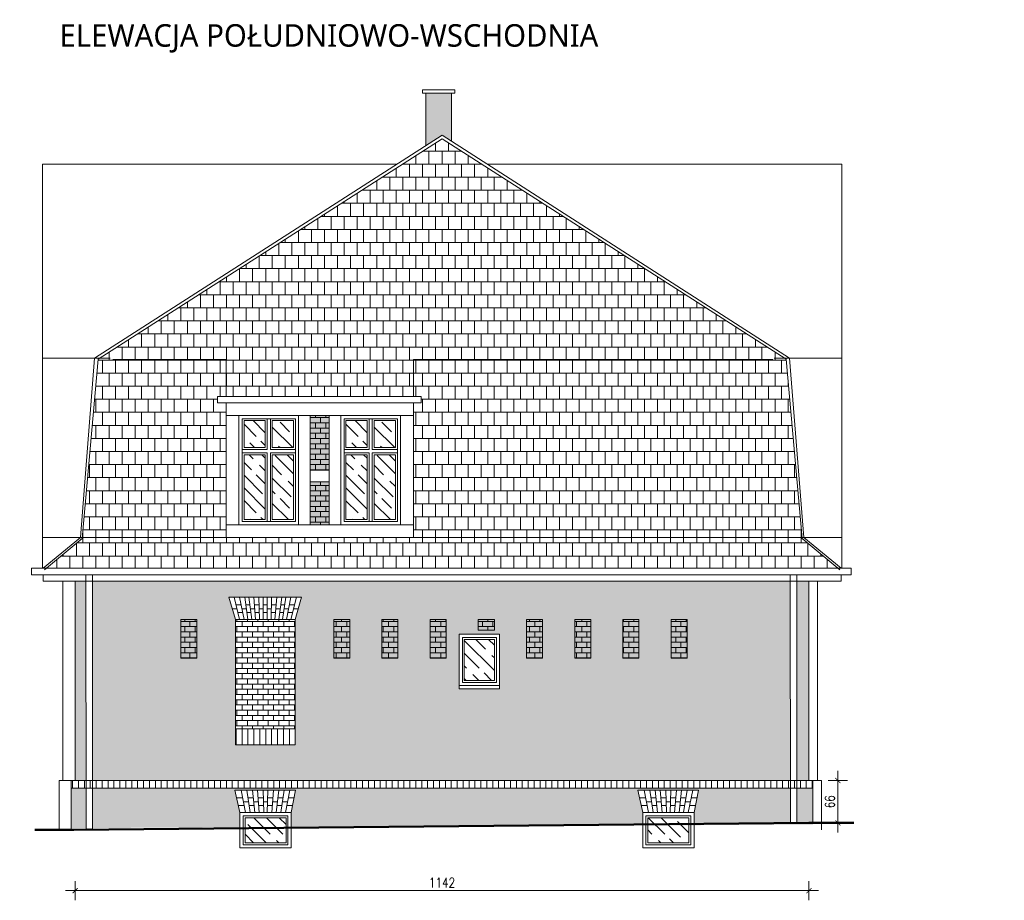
# Model space of a CAD drawing. Header units: millimetres. Extents: x 284606 to 569416, y -192995 to -95103.
# Tile 174 of 178: x 314959 to 316491, y -98864 to -97494. Entities that reach past the tile are written whole.
import ezdxf

# ---------------------------------------------------------------- set-up
doc = ezdxf.new("R2010")
doc.units = ezdxf.units.MM
doc.linetypes.add('HIDDEN', pattern=[9.525, 6.35, -3.175])
doc.layers.get('0').update_dxf_attribs({"lineweight": 0})
for name, color, linetype, lineweight in [('!STR_Elewacje 0.15', 10, 'Continuous', 15), ('!STR_Konstrukcja 0.20', 200, 'Continuous', 20), ('!STR_Konstrukcja 0.50', 72, 'Continuous', 50), ('!STR_Kreskowanie', 253, 'Continuous', 5), ('!STR_Ocieplenie 0.05', 1, 'Continuous', 5), ('!STR_Przerywana 0.09', 8, 'HIDDEN', 9), ('!STR_Stolarka okienna', 72, 'Continuous', 15), ('!STR_Wymiarowanie', 254, 'Continuous', 9)]:
    doc.layers.add(name, color=color, linetype=linetype, lineweight=lineweight)
doc.layers.add('!STR_Kreskowanie ścian', color=7, linetype='Continuous', lineweight=5, true_color=0xa6a6a6)
doc.styles.add('EKO 1-10', font='romans.shx', dxfattribs={"width": 0.8, "height": 15})
doc.styles.add('{18b73a54-fa43-428c-adcb-c1c7bbdf2c84}', font='Simplex.shx')
doc.dimstyles.new('EKO wymiar 1-10', dxfattribs={"dimtxt": 15, "dimasz": 8, "dimexe": 15, "dimexo": 15, "dimgap": 5, "dimtad": 1, "dimdec": 0, "dimtxsty": 'EKO 1-10', "dimblk": 'ARCHTICK', "dimcen": 10, "dimdle": 15, "dimclrd": 256, "dimclre": 256, "dimclrt": 256, "dimazin": 2, "dimtfac": 1, "dimtdec": 0, "dimtmove": 2, "dimatfit": 3, "dimldrblk": 'ARCHTICK', "dimfxl": 15, "dimfxlon": 1, "dimlwd": -1, "dimlwe": -1, "dimarcsym": 0})
pattern_1 = [(0, (24379.7694, 0), (0, 8.128), []), (90, (24379.7694, 0), (-8.128, 8.128), [8.128, -8.128])]

# ---------------------------------------------------------------- blocks, each defined once
blk = doc.blocks.new('okno piwnicy')
at = {"layer": '!STR_Kreskowanie', "ltscale": 0.3}
h = blk.add_hatch(dxfattribs=at)
h.set_pattern_fill('GOST_WOOD', color=256, scale=7, angle=45)
h.set_pattern_definition([(135, (-287916.425, 101495.86), (29.698485, 29.698485), [70, -14]), (135, (-287896.626, 101495.86), (29.698485, 29.698485), [42, -10.5, 21, -10.5]), (135, (-287871.878, 101490.91), (29.698485, 29.698485), [70, -14])])
h.paths.add_polyline_path([(71.8, 47), (8, 47), (8, 8), (71.8, 8)])
at = {"layer": '!STR_Elewacje 0.15', "ltscale": 1.5}
for p, q in [((86.7, 89.9), (-7.8, 89.9)), ((0, 55), (-7.8, 89.9)), ((4.3, 77.9), (-5.1, 77.9)), ((8.9, 55), (2, 89.9)), ((16.1, 55), (10.8, 89.9)), ((20.7, 77.9), (12.6, 77.9)), ((23.2, 55), (19.4, 89.9)), ((30.1, 55), (27.3, 89.9)), ((36.5, 77.9), (28.3, 77.9)), ((37.1, 55), (36.1, 89.9)), ((42.6, 55), (43.6, 89.9)), ((43.3, 77.9), (51.5, 77.9)), ((49.6, 55), (52.5, 89.9)), ((56.5, 55), (60.4, 89.9)), ((59.1, 77.9), (67.2, 77.9)), ((63.6, 55), (69, 89.9)), ((70.9, 55), (77.8, 89.9)), ((75.4, 77.9), (84.3, 77.9)), ((79.8, 55), (86.7, 89.9)), ((6.7, 65.9), (-2.5, 65.9)), ((6.7, 65.9), (-2.5, 65.9)), ((6.7, 65.9), (-2.5, 65.9)), ((13.5, 71.9), (5.5, 71.9)), ((22, 65.9), (14.5, 65.9)), ((22, 65.9), (14.5, 65.9)), ((22, 65.9), (14.5, 65.9)), ((28.7, 71.9), (21.4, 71.9)), ((36.8, 65.9), (29.2, 65.9)), ((36.8, 65.9), (29.2, 65.9)), ((36.8, 65.9), (29.2, 65.9)), ((43.1, 71.9), (36.6, 71.9)), ((43, 65.9), (50.5, 65.9)), ((43, 65.9), (50.5, 65.9)), ((43, 65.9), (50.5, 65.9)), ((51, 71.9), (58.4, 71.9)), ((57.7, 65.9), (65.3, 65.9)), ((57.7, 65.9), (65.3, 65.9)), ((57.7, 65.9), (65.3, 65.9)), ((66.2, 71.9), (74.3, 71.9)), ((73.1, 65.9), (81.9, 65.9)), ((73.1, 65.9), (81.9, 65.9)), ((73.1, 65.9), (81.9, 65.9))]:
    blk.add_line(p, q, dxfattribs=at)
at = {"layer": '!STR_Stolarka okienna', "ltscale": 1.5}
for points in [[(0, 55), (79.8, 55), (79.8, 0), (0, 0)], [(5, 50), (74.8, 50), (74.8, 5), (5, 5)], [(8, 47), (71.8, 47), (71.8, 8), (8, 8)]]:
    blk.add_lwpolyline(points, close=True, dxfattribs=at)
blk = doc.blocks.new('_ArchTick')
at = {"color": 0, "linetype": 'ByBlock', "const_width": 0.15}
blk.add_lwpolyline([(-0.5, -0.5), (0.5, 0.5)], dxfattribs=at)
blk = doc.blocks.new('*D1017')
at = {"layer": '!STR_Wymiarowanie', "ltscale": 1.5, "transparency": 16777216}
for p, q in [((315045.4, -98834), (315045.4, -98864)), ((316187.1, -98834), (316187.1, -98864)), ((315030.4, -98849), (316202.1, -98849))]:
    blk.add_line(p, q, dxfattribs=at)
at = {"layer": 'Defpoints', "color": 0, "ltscale": 1.5, "transparency": 16777216}
for p in [(315045.4, -98677.6), (316187.1, -98677.6), (316187.1, -98849)]:
    blk.add_point(p, dxfattribs=at)
at = {"layer": '!STR_Wymiarowanie', "ltscale": 1.5, "transparency": 16777216, "xscale": 8, "yscale": 8, "zscale": 8, "rotation": 180}
blk.add_blockref('_ArchTick', (315045.4, -98849), dxfattribs=at)
at = {"layer": '!STR_Wymiarowanie', "ltscale": 1.5, "transparency": 16777216, "xscale": 8, "yscale": 8, "zscale": 8}
blk.add_blockref('_ArchTick', (316187.1, -98849), dxfattribs=at)
at = {"layer": '!STR_Wymiarowanie', "ltscale": 1.5, "transparency": 16777216, "insert": (315616.2, -98836.5), "char_height": 15, "attachment_point": 5, "style": 'EKO 1-10'}
blk.add_mtext('1142', dxfattribs=at)
blk = doc.blocks.new('*D1018')
at = {"layer": '!STR_Wymiarowanie', "ltscale": 1.5, "transparency": 16777216}
for p, q in [((316232.2, -98662.6), (316232.2, -98758.6)), ((316217.2, -98677.6), (316247.2, -98677.6)), ((316217.2, -98743.6), (316247.2, -98743.6))]:
    blk.add_line(p, q, dxfattribs=at)
at = {"layer": 'Defpoints', "color": 0, "ltscale": 1.5, "transparency": 16777216}
for p in [(316193.4, -98677.6), (316187.1, -98743.6), (316232.2, -98743.6)]:
    blk.add_point(p, dxfattribs=at)
at = {"layer": '!STR_Wymiarowanie', "ltscale": 1.5, "transparency": 16777216, "xscale": 8, "yscale": 8, "zscale": 8}
for p, rotation in [((316232.2, -98677.6), 90), ((316232.2, -98743.6), 270)]:
    blk.add_blockref('_ArchTick', p, dxfattribs=dict(at, rotation=rotation))
at = {"layer": '!STR_Wymiarowanie', "ltscale": 1.5, "transparency": 16777216, "insert": (316219.7, -98710.6), "char_height": 15, "attachment_point": 5, "rotation": 90, "style": 'EKO 1-10'}
blk.add_mtext('66', dxfattribs=at)

msp = doc.modelspace()

# ---------------------------------------------------------------- hatches: boundary and pattern name
at = {"layer": '!STR_Kreskowanie', "ltscale": 0.3}
h = msp.add_hatch(dxfattribs=at)
h.set_pattern_fill('GOST_WOOD', color=256, scale=7, angle=45)
h.set_pattern_definition([(135, (-276464.76, 109093.483), (29.6984848, 29.6984848), [70, -14]), (135, (-276444.96, 109093.483), (29.6984848, 29.6984848), [42, -10.5, 21, -10.5]), (135, (-276420.213, 109088.534), (29.6984848, 29.6984848), [70, -14])])
h.paths.add_polyline_path([(315352.1, -98117.9), (315352.1, -98159.9), (315385.1, -98159.9), (315385.1, -98117.9)])
h.paths.add_polyline_path([(315308.1, -98159.9), (315341.1, -98159.9), (315341.1, -98117.9), (315308.1, -98117.9)])
h.paths.add_polyline_path([(315308.1, -98271.9), (315341.1, -98271.9), (315341.1, -98170.9), (315308.1, -98170.9)])
h.paths.add_polyline_path([(315352.1, -98170.9), (315352.1, -98271.9), (315385.1, -98271.9), (315385.1, -98170.9)])
h = msp.add_hatch(dxfattribs=at)
h.set_pattern_fill('GOST_WOOD', color=256, scale=7, angle=45)
h.set_pattern_definition([(135, (-276306.18, 109093.483), (29.6984848, 29.6984848), [70, -14]), (135, (-276286.38, 109093.483), (29.6984848, 29.6984848), [42, -10.5, 21, -10.5]), (135, (-276261.63, 109088.534), (29.6984848, 29.6984848), [70, -14])])
h.paths.add_polyline_path([(315510.7, -98117.9), (315510.7, -98159.9), (315543.7, -98159.9), (315543.7, -98117.9)])
h.paths.add_polyline_path([(315466.7, -98159.9), (315499.7, -98159.9), (315499.7, -98117.9), (315466.7, -98117.9)])
h.paths.add_polyline_path([(315466.7, -98271.9), (315499.7, -98271.9), (315499.7, -98170.9), (315466.7, -98170.9)])
h.paths.add_polyline_path([(315510.7, -98170.9), (315510.7, -98271.9), (315543.7, -98271.9), (315543.7, -98170.9)])
h = msp.add_hatch(dxfattribs=at)
h.set_pattern_fill('GOST_WOOD', color=256, scale=7, angle=45)
h.set_pattern_definition([(135, (23421.204, -22.76), (29.698485, 29.698485), [70, -14]), (135, (23441.002, -22.76), (29.698485, 29.698485), [42, -10.5, 21, -10.5]), (135, (23465.75, -27.71), (29.698485, 29.698485), [70, -14])])
h.paths.add_polyline_path([(315697.8, -98458.1), (315650.8, -98458.1), (315650.8, -98522.1), (315697.8, -98522.1)])
at = {"layer": '!STR_Kreskowanie ścian', "ltscale": 0.3}
h = msp.add_hatch(dxfattribs=at)
h.set_pattern_fill('AR-B816', color=256, scale=0.04)
h.set_pattern_definition(pattern_1)
h.paths.add_polyline_path([(311722.9, -97608.5), (311682.9, -97608.5), (311682.9, -97683.2), (311697.5, -97673.8), (311722.9, -97690.1)])
h.paths.add_polyline_path([(313115.3, -97608.5), (313009.3, -97608.5), (313009.3, -97853.7), (313115.3, -97753.3)])
h.paths.add_polyline_path([(313601.8, -97608.5), (313447.3, -97608.5), (313447.3, -97673.8), (313601.8, -97673.8)])
h.paths.add_polyline_path([(314127.9, -97608.5), (313962.3, -97608.5), (313962.3, -97673.8), (314127.9, -97673.8)])
h.paths.add_polyline_path([(314361.5, -97608.5), (314183.9, -97608.5), (314183.9, -97714.7), (314361.5, -97886.5)])
h.paths.add_polyline_path([(315631, -97608.5), (315591, -97608.5), (315591, -97690.1), (315616.4, -97673.8), (315631, -97683.2)])
h.paths.add_polyline_path([(317046.8, -97605.5), (316869.3, -97605.5), (316869.3, -97840.3), (317046.8, -97707.3)])
h.paths.add_polyline_path([(317268.5, -97605.5), (317102.9, -97605.5), (317102.9, -97673.8), (317268.5, -97673.8)])
h.paths.add_polyline_path([(317783.4, -97605.5), (317629, -97605.5), (317629, -97673.8), (317783.4, -97673.8)])
h.paths.add_polyline_path([(318221.4, -97611.3), (318115.4, -97611.3), (318115.4, -97756.8), (318179.6, -97822.2), (318221.4, -97822.2)])
at = {"layer": '!STR_Kreskowanie ścian', "ltscale": 1.5}
h = msp.add_hatch(dxfattribs=at)
h.set_pattern_fill('AR-B88', color=256, scale=0.1)
h.set_pattern_definition([(0, (24379.77, 0), (0, 20.32), []), (90, (24379.769, 0), (-10.16, 20.32), [20.32, -20.32])])
h.paths.add_polyline_path([(315616.4, -97679.4), (315081.2, -98022.2), (315081.1, -98023), (315280.1, -98023), (315280.1, -98080.1), (315571.7, -98080.1), (315571.7, -98023), (316151.7, -98023), (316151.6, -98022.2)])
h.paths.add_polyline_path([(316151.7, -98023), (315571.7, -98023), (315571.7, -98080.1), (315583.6, -98080.1), (315583.6, -98090.1), (315571.7, -98090.1), (315571.7, -98299.8), (316176.3, -98299.8)])
h.paths.add_polyline_path([(316174.5, -98299.8), (315571.7, -98299.8), (315056.5, -98299.8), (315056.4, -98301.4), (315000.4, -98347.5), (316232.4, -98347.5)])
h.paths.add_polyline_path([(315280.1, -98090.1), (315266.9, -98090.1), (315266.9, -98080.1), (315280.1, -98080.1), (315280.1, -98023), (315081.1, -98023), (315056.5, -98299.8), (315280.1, -98299.8)])
at = {"layer": '!STR_Kreskowanie ścian', "ltscale": 0.3, "true_color": 0xdbdbdb}
h = msp.add_hatch(color=254, dxfattribs=at)
h.dxf.hatch_style = 1
h.paths.add_polyline_path([(315234.6, -98427.3), (315209.6, -98427.3), (315209.6, -98487.3), (315234.6, -98487.3)])
h.paths.add_polyline_path([(315472.6, -98427.3), (315447.6, -98427.3), (315447.6, -98487.3), (315472.6, -98487.3)])
h.paths.add_polyline_path([(315440.7, -98212.9), (315411.1, -98212.9), (315411.1, -98279.9), (315440.7, -98279.9)])
h.paths.add_polyline_path([(315440.7, -98109.9), (315411.1, -98109.9), (315411.1, -98194.9), (315440.7, -98194.9)])
h.paths.add_polyline_path([(315547.6, -98427.3), (315522.6, -98427.3), (315522.6, -98487.3), (315547.6, -98487.3)])
h.paths.add_polyline_path([(315622.6, -98427.3), (315597.6, -98427.3), (315597.6, -98487.3), (315622.6, -98487.3)])
h.paths.add_polyline_path([(315697.6, -98427.3), (315672.6, -98427.3), (315672.6, -98443.9), (315697.6, -98443.9)])
h.paths.add_polyline_path([(315772.6, -98427.3), (315747.6, -98427.3), (315747.6, -98487.3), (315772.6, -98487.3)])
h.paths.add_polyline_path([(315847.6, -98427.3), (315822.6, -98427.3), (315822.6, -98487.3), (315847.6, -98487.3)])
h.paths.add_polyline_path([(315922.6, -98427.3), (315897.6, -98427.3), (315897.6, -98487.3), (315922.6, -98487.3)])
h.paths.add_polyline_path([(315997.6, -98427.3), (315972.6, -98427.3), (315972.6, -98487.3), (315997.6, -98487.3)])
at = {"layer": '!STR_Kreskowanie ścian', "ltscale": 0.3}
h = msp.add_hatch(dxfattribs=at)
h.set_pattern_fill('AR-B816', color=256, scale=0.04)
h.set_pattern_definition(pattern_1)
h.paths.add_polyline_path([(315234.6, -98427.3), (315209.6, -98427.3), (315209.6, -98487.3), (315234.6, -98487.3)])
h.paths.add_polyline_path([(315472.6, -98427.3), (315447.6, -98427.3), (315447.6, -98487.3), (315472.6, -98487.3)])
h.paths.add_polyline_path([(315440.7, -98212.9), (315411.1, -98212.9), (315411.1, -98279.9), (315440.7, -98279.9)])
h.paths.add_polyline_path([(315440.7, -98109.9), (315411.1, -98109.9), (315411.1, -98194.9), (315440.7, -98194.9)])
h.paths.add_polyline_path([(315547.6, -98427.3), (315522.6, -98427.3), (315522.6, -98487.3), (315547.6, -98487.3)])
h.paths.add_polyline_path([(315622.6, -98427.3), (315597.6, -98427.3), (315597.6, -98487.3), (315622.6, -98487.3)])
h.paths.add_polyline_path([(315697.6, -98427.3), (315672.6, -98427.3), (315672.6, -98443.9), (315697.6, -98443.9)])
h.paths.add_polyline_path([(315772.6, -98427.3), (315747.6, -98427.3), (315747.6, -98487.3), (315772.6, -98487.3)])
h.paths.add_polyline_path([(315847.6, -98427.3), (315822.6, -98427.3), (315822.6, -98487.3), (315847.6, -98487.3)])
h.paths.add_polyline_path([(315922.6, -98427.3), (315897.6, -98427.3), (315897.6, -98487.3), (315922.6, -98487.3)])
h.paths.add_polyline_path([(315997.6, -98427.3), (315972.6, -98427.3), (315972.6, -98487.3), (315997.6, -98487.3)])
h = msp.add_hatch(dxfattribs=at)
h.set_pattern_fill('AR-B816', color=256, scale=0.04)
h.set_pattern_definition(pattern_1)
h.paths.add_polyline_path([(316158.1, -98367.5), (315955.7, -98367.5), (315706.7, -98367.5), (315072.1, -98367.5), (315072.3, -98677.6), (316158.3, -98677.6)])
h.paths.add_polyline_path([(315294.6, -98622.3), (315294.6, -98597.3), (315294.6, -98427.3), (315284.7, -98392.4), (315397.6, -98392.4), (315387.6, -98427.3), (315387.6, -98597.3), (315387.6, -98622.3)], flags=16)
h.paths.add_polyline_path([(315209.6, -98487.3), (315209.6, -98427.3), (315234.6, -98427.3), (315234.6, -98487.3)], flags=16)
h.paths.add_polyline_path([(315295.5, -98404.4), (315303.6, -98404.4), (315304.8, -98410.4), (315311.7, -98410.4), (315310.9, -98404.4), (315317.1, -98404.4), (315317.9, -98410.4), (315324.7, -98410.4), (315324.2, -98404.4), (315331.5, -98404.4), (315331.6, -98410.4), (315338.1, -98410.4), (315338.1, -98404.4), (315344.1, -98404.4), (315344.1, -98410.4), (315350.6, -98410.4), (315350.8, -98404.4), (315358, -98404.4), (315357.5, -98410.4), (315364.3, -98410.4), (315365.1, -98404.4), (315371.4, -98404.4), (315370.5, -98410.4), (315377.5, -98410.4), (315378.7, -98404.4), (315386.7, -98404.4), (315383.8, -98416.4), (315376.3, -98416.4), (315377.5, -98410.4), (315370.5, -98410.4), (315369.7, -98416.4), (315363.6, -98416.4), (315364.3, -98410.4), (315357.5, -98410.4), (315357, -98416.4), (315350.4, -98416.4), (315350.6, -98410.4), (315344.1, -98410.4), (315344.1, -98416.4), (315338.1, -98416.4), (315338.1, -98410.4), (315331.6, -98410.4), (315331.8, -98416.4), (315325.2, -98416.4), (315324.7, -98410.4), (315317.9, -98410.4), (315318.7, -98416.4), (315312.6, -98416.4), (315311.7, -98410.4), (315304.8, -98410.4), (315306, -98416.4), (315298.5, -98416.4)], flags=0)
h.paths.add_polyline_path([(315447.6, -98487.3), (315447.6, -98427.3), (315472.6, -98427.3), (315472.6, -98487.3)], flags=16)
h.paths.add_polyline_path([(315522.6, -98487.3), (315522.6, -98427.3), (315547.6, -98427.3), (315547.6, -98487.3)], flags=16)
h.paths.add_polyline_path([(315597.6, -98487.3), (315597.6, -98427.3), (315622.6, -98427.3), (315622.6, -98487.3)], flags=16)
h.paths.add_polyline_path([(315642.8, -98535.1), (315642.8, -98530.1), (315642.8, -98450.1), (315705.8, -98450.1), (315705.8, -98530.1), (315705.8, -98535.1)], flags=16)
h.paths.add_polyline_path([(315647.8, -98525.1), (315647.8, -98455.1), (315700.8, -98455.1), (315700.8, -98523.1), (315700.8, -98525.1)], flags=0)
h.paths.add_polyline_path([(315650.8, -98522.1), (315650.8, -98458.1), (315697.8, -98458.1), (315697.8, -98522.1)], flags=0)
h.paths.add_polyline_path([(315672.6, -98443.9), (315672.6, -98427.3), (315697.6, -98427.3), (315697.6, -98443.9)], flags=16)
h.paths.add_polyline_path([(315747.6, -98487.3), (315747.6, -98427.3), (315772.6, -98427.3), (315772.6, -98487.3)], flags=16)
h.paths.add_polyline_path([(315822.6, -98487.3), (315822.6, -98427.3), (315847.6, -98427.3), (315847.6, -98487.3)], flags=16)
h.paths.add_polyline_path([(315897.6, -98487.3), (315897.6, -98427.3), (315922.6, -98427.3), (315922.6, -98487.3)], flags=16)
h.paths.add_polyline_path([(315972.6, -98487.3), (315972.6, -98427.3), (315997.6, -98427.3), (315997.6, -98487.3)], flags=16)
h.paths.add_polyline_path([(315062.1, -98367.5), (315045.4, -98367.5), (315045.4, -98677.6), (315062.3, -98677.6)])
h.paths.add_polyline_path([(316187.1, -98367.5), (316168.1, -98367.5), (316168.3, -98677.6), (316187.1, -98677.6)])
h.paths.add_polyline_path([(316193.4, -98689.6), (316168.3, -98689.6), (316168.4, -98743.8), (316187.1, -98743.6), (316193.4, -98743.6)], flags=17)
h.paths.add_polyline_path([(316158.3, -98689.6), (315072.3, -98689.6), (315072.4, -98754.1), (315301.7, -98751.9), (315301.7, -98727.5), (315293.8, -98692.6), (315388.4, -98692.6), (315381.5, -98727.5), (315381.5, -98751.2), (315928.5, -98746.1), (315928.5, -98746.1), (315381.5, -98751.2), (315381.5, -98751.6), (315301.7, -98751.6), (315301.7, -98752), (315072.4, -98754.1), (315072.4, -98754.6), (315062.4, -98754.6), (315062.4, -98754.2), (315043.1, -98754.4), (315039.4, -98754.4), (315039.4, -98751.7), (316193.4, -98746.3), (316193.4, -98743.6), (316008.3, -98745.4), (316008.3, -98745.7), (315928.5, -98745.7), (315928.5, -98746.1), (315381.5, -98751.2), (315381.5, -98751.2), (315928.5, -98746.1), (315928.5, -98727.5), (315920.7, -98692.6), (316015.2, -98692.6), (316008.3, -98727.5), (316008.3, -98745.3), (316158.4, -98743.9)])
h.paths.add_polyline_path([(315062.3, -98689.6), (315039.4, -98689.6), (315039.4, -98754.4), (315062.4, -98754.2)], flags=17)
h = msp.add_hatch(dxfattribs=at)
h.set_pattern_fill('AR-B816', color=256, scale=0.04)
h.set_pattern_definition(pattern_1)
h.paths.add_polyline_path([(315387.6, -98427.3), (315294.6, -98427.3), (315294.6, -98597.3), (315387.6, -98597.3)])
at = {"layer": '!STR_Kreskowanie ścian', "ltscale": 1.5}
h = msp.add_hatch(dxfattribs=at)
h.set_pattern_fill('ANSI31', color=256, scale=2.9, angle=45)
h.set_pattern_definition([(90, (-276470.261, 108776.0525), (-9.2075, 9e-16), [])])
h.paths.add_polyline_path([(315391.1, -98597.3), (315391.1, -98622.3), (315291.1, -98622.3), (315291.1, -98597.3)])
h = msp.add_hatch(dxfattribs=at)
h.set_pattern_fill('ANSI31', color=256, scale=2.9, angle=45)
h.set_pattern_definition([(90, (24866.926, 2627.342), (-9.2075, 9e-16), [])])
h.paths.add_polyline_path([(316198.4, -98677.6), (315034.4, -98677.6), (315034.4, -98689.6), (316198.4, -98689.6)])

# ---------------------------------------------------------------- linework, layer by layer
at = {"layer": '!STR_Elewacje 0.15', "ltscale": 1.5}
for p, q in [((315294.6, -98427.3), (315284.7, -98392.4)), ((315397.6, -98392.4), (315284.7, -98392.4)), ((315301.1, -98427.3), (315292.6, -98392.4)), ((315308.1, -98427.3), (315301.2, -98392.4)), ((315314.1, -98427.3), (315309.2, -98392.4)), ((315320.1, -98427.3), (315315.5, -98392.4)), ((315326.1, -98427.3), (315323.3, -98392.4)), ((315332.1, -98427.3), (315331.1, -98392.4)), ((315338.1, -98427.3), (315338.1, -98392.4)), ((315344.1, -98427.3), (315344.1, -98392.4)), ((315350.1, -98427.3), (315351.1, -98392.4)), ((315356.1, -98427.3), (315359, -98392.4)), ((315362.1, -98427.3), (315366.7, -98392.4)), ((315368.1, -98427.3), (315373.1, -98392.4)), ((315374.1, -98427.3), (315381.1, -98392.4)), ((315381.1, -98427.3), (315389.6, -98392.4)), ((315387.6, -98427.3), (315397.6, -98392.4)), ((315297, -98410.4), (315289.8, -98410.4)), ((315303.6, -98404.4), (315295.5, -98404.4)), ((315306, -98416.4), (315298.5, -98416.4)), ((315306, -98416.4), (315298.5, -98416.4)), ((315306, -98416.4), (315298.5, -98416.4)), ((315311.7, -98410.4), (315304.8, -98410.4)), ((315317.1, -98404.4), (315310.9, -98404.4)), ((315318.7, -98416.4), (315312.6, -98416.4)), ((315318.7, -98416.4), (315312.6, -98416.4)), ((315318.7, -98416.4), (315312.6, -98416.4)), ((315324.7, -98410.4), (315317.9, -98410.4)), ((315331.5, -98404.4), (315324.2, -98404.4)), ((315331.8, -98416.4), (315325.2, -98416.4)), ((315331.8, -98416.4), (315325.2, -98416.4)), ((315331.8, -98416.4), (315325.2, -98416.4)), ((315338.1, -98410.4), (315331.6, -98410.4)), ((315344.1, -98404.4), (315338.1, -98404.4)), ((315344.1, -98416.4), (315338.1, -98416.4)), ((315344.1, -98416.4), (315338.1, -98416.4)), ((315344.1, -98416.4), (315338.1, -98416.4)), ((315350.6, -98410.4), (315344.1, -98410.4)), ((315357, -98416.4), (315350.4, -98416.4)), ((315357, -98416.4), (315350.4, -98416.4)), ((315357, -98416.4), (315350.4, -98416.4)), ((315358, -98404.4), (315350.8, -98404.4)), ((315364.3, -98410.4), (315357.5, -98410.4)), ((315369.7, -98416.4), (315363.6, -98416.4)), ((315369.7, -98416.4), (315363.6, -98416.4)), ((315369.7, -98416.4), (315363.6, -98416.4)), ((315371.4, -98404.4), (315365.1, -98404.4)), ((315377.5, -98410.4), (315370.5, -98410.4)), ((315383.8, -98416.4), (315376.3, -98416.4)), ((315383.8, -98416.4), (315376.3, -98416.4)), ((315383.8, -98416.4), (315376.3, -98416.4)), ((315386.7, -98404.4), (315378.7, -98404.4)), ((315392.5, -98410.4), (315385.2, -98410.4))]:
    msp.add_line(p, q, dxfattribs=at)
for points in [[(315266.9, -98080.1), (315583.6, -98080.1), (315583.6, -98090.1), (315266.9, -98090.1)], [(314977.5, -98347.5), (316252.6, -98347.5), (316252.6, -98357.5), (314977.5, -98357.5)], [(315072.1, -98357.5), (315072.4, -98754.6), (315062.4, -98754.6), (315062.1, -98357.5)], [(316168.1, -98357.5), (316168.4, -98743.9), (316158.4, -98743.9), (316158.1, -98357.5)], [(315387.6, -98597.3), (315294.6, -98597.3), (315294.6, -98622.3), (315387.6, -98622.3)]]:
    msp.add_lwpolyline(points, close=True, dxfattribs=at)
at = {"layer": '!STR_Konstrukcja 0.20', "ltscale": 1.5}
for p, q in [((315104.1, -98023), (315280.1, -98023)), ((315571.7, -98023), (316131, -98023)), ((315955.7, -98367.5), (316237.1, -98367.5)), ((316237.1, -98367.5), (316237.1, -98357.5)), ((315045.4, -98677.6), (316025.1, -98677.6)), ((316187.1, -98677.6), (315301.3, -98677.6))]:
    msp.add_line(p, q, dxfattribs=at)
for points in [[(315586, -97608.5), (315636, -97608.5), (315636, -97603.5), (315586, -97603.5)], [(315039.4, -98677.6), (316193.4, -98677.6), (316193.4, -98689.6), (315039.4, -98689.6)], [(315039.4, -98689.6), (316193.4, -98689.6), (316193.4, -98743.6), (315039.4, -98754.4)]]:
    msp.add_lwpolyline(points, close=True, dxfattribs=at)
for points in [[(315631, -97683.2), (315631, -97608.5), (315591, -97608.5), (315591, -97690.1)], [(314995.7, -98347.5), (315053.6, -98299.8), (315075.7, -98020.8), (315616.4, -97673.8)], [(314997.6, -98349.8), (315056.4, -98301.4), (315081.2, -98022.2), (315616.4, -97679.4)], [(316237.1, -98347.5), (316179.2, -98299.8), (316157, -98020.8), (315616.4, -97673.8)], [(316235.2, -98349.8), (316176.4, -98301.4), (316151.6, -98022.2), (315616.4, -97679.4)], [(315280.1, -98023), (315280.1, -98080.1), (315571.7, -98080.1), (315571.7, -98023)], [(314995.7, -98357.5), (314995.7, -98367.5)], [(314995.7, -98367.5), (315706.7, -98367.5)], [(315045.4, -98367.5), (315045.4, -98677.6)], [(316187.1, -98367.5), (315706.7, -98367.5)], [(316187.1, -98367.5), (316187.1, -98677.6)]]:
    msp.add_lwpolyline(points, dxfattribs=at)
at = {"layer": '!STR_Konstrukcja 0.50', "ltscale": 1.5}
msp.add_lwpolyline([(316257, -98743.6), (316187.1, -98743.6), (315043.1, -98754.4), (314982.8, -98754.4)], dxfattribs=at)
at = {"layer": '!STR_Kreskowanie ścian', "ltscale": 0.3}
for p, q in [((315026.4, -98677.6), (315039.4, -98677.6)), ((316200.4, -98677.6), (316193.9, -98677.6))]:
    msp.add_line(p, q, dxfattribs=at)
for points in [[(315546.3, -97718.8), (314994.3, -97718.8)], [(314994.3, -98347.5), (314994.3, -97718.8)], [(315686.5, -97718.8), (316238.5, -97718.8)], [(316238.5, -98347.5), (316238.5, -97718.8)], [(315099.7, -98020.8), (314994.3, -98020.8)], [(316133.1, -98020.8), (316238.5, -98020.8)], [(315053.6, -98299.8), (314994.3, -98299.8)], [(316179.2, -98299.8), (316238.5, -98299.8)], [(315026.4, -98367.5), (315026.4, -98677.6), (315020.4, -98677.6), (315020.4, -98754.4)], [(316200.4, -98367.5), (316200.4, -98677.6), (316206.4, -98677.6), (316206.4, -98754.4)]]:
    msp.add_lwpolyline(points, dxfattribs=at)
at = {"layer": '!STR_Ocieplenie 0.05', "ltscale": 1.5}
for p, q in [((315300.1, -98109.9), (315280.1, -98109.9)), ((315393.1, -98279.9), (315393.1, -98109.9)), ((315411.1, -98279.9), (315411.1, -98109.9)), ((315440.7, -98279.9), (315440.7, -98109.9)), ((315571.7, -98109.9), (315551.7, -98109.9)), ((315300.1, -98279.9), (315280.1, -98279.9)), ((315571.7, -98279.9), (315551.7, -98279.9)), ((315053.6, -98299.8), (316179.2, -98299.8))]:
    msp.add_line(p, q, dxfattribs=at)
for points in [[(315280.1, -98080.1), (315571.7, -98080.1)], [(315571.7, -98090.1), (315571.7, -98299.8), (315280.1, -98299.8), (315280.1, -98090.1)]]:
    msp.add_lwpolyline(points, dxfattribs=at)
for points in [[(315300.1, -98109.9), (315551.7, -98109.9), (315551.7, -98279.9), (315300.1, -98279.9)], [(315411.1, -98194.9), (315440.7, -98194.9), (315440.7, -98212.9), (315411.1, -98212.9)], [(315642.8, -98530.1), (315705.8, -98530.1), (315705.8, -98535.1), (315642.8, -98535.1)]]:
    msp.add_lwpolyline(points, close=True, dxfattribs=at)
at = {"layer": '!STR_Stolarka okienna', "ltscale": 1.5}
for points in [[(315393.1, -98279.9), (315393.1, -98109.9), (315300.1, -98109.9), (315300.1, -98279.9), (315393.1, -98279.9)], [(315551.7, -98279.9), (315551.7, -98109.9), (315458.7, -98109.9), (315458.7, -98279.9), (315551.7, -98279.9)], [(315344.1, -98114.9), (315344.1, -98162.9)], [(315349.1, -98114.9), (315349.1, -98162.9)], [(315502.7, -98114.9), (315502.7, -98162.9)], [(315507.7, -98114.9), (315507.7, -98162.9)], [(315344.1, -98162.9), (315305.1, -98162.9)], [(315344.1, -98167.9), (315305.1, -98167.9)], [(315344.1, -98167.9), (315344.1, -98274.9)], [(315388.1, -98162.9), (315349.1, -98162.9)], [(315349.1, -98167.9), (315349.1, -98274.9)], [(315388.1, -98167.9), (315349.1, -98167.9)], [(315502.7, -98162.9), (315463.7, -98162.9)], [(315502.7, -98167.9), (315463.7, -98167.9)], [(315502.7, -98167.9), (315502.7, -98274.9)], [(315546.7, -98162.9), (315507.7, -98162.9)], [(315507.7, -98167.9), (315507.7, -98274.9)], [(315546.7, -98167.9), (315507.7, -98167.9)], [(315387.6, -98597.3), (315387.6, -98427.3), (315294.6, -98427.3), (315294.6, -98597.3), (315387.6, -98597.3)], [(315705.8, -98530.1), (315705.8, -98450.1), (315642.8, -98450.1), (315642.8, -98530.1), (315705.8, -98530.1)], [(315700.8, -98455.1), (315700.8, -98523.1)]]:
    msp.add_lwpolyline(points, dxfattribs=at)
for points in [[(315388.1, -98274.9), (315388.1, -98114.9), (315305.1, -98114.9), (315305.1, -98274.9)], [(315341.1, -98117.9), (315308.1, -98117.9), (315308.1, -98159.9), (315341.1, -98159.9)], [(315385.1, -98117.9), (315352.1, -98117.9), (315352.1, -98159.9), (315385.1, -98159.9)], [(315546.7, -98274.9), (315546.7, -98114.9), (315463.7, -98114.9), (315463.7, -98274.9)], [(315499.7, -98117.9), (315466.7, -98117.9), (315466.7, -98159.9), (315499.7, -98159.9)], [(315543.7, -98117.9), (315510.7, -98117.9), (315510.7, -98159.9), (315543.7, -98159.9)], [(315341.1, -98170.9), (315308.1, -98170.9), (315308.1, -98271.9), (315341.1, -98271.9)], [(315388.1, -98167.9), (315349.1, -98167.9), (315349.1, -98274.9), (315388.1, -98274.9)], [(315385.1, -98170.9), (315352.1, -98170.9), (315352.1, -98271.9), (315385.1, -98271.9)], [(315499.7, -98170.9), (315466.7, -98170.9), (315466.7, -98271.9), (315499.7, -98271.9)], [(315546.7, -98167.9), (315507.7, -98167.9), (315507.7, -98274.9), (315546.7, -98274.9)], [(315543.7, -98170.9), (315510.7, -98170.9), (315510.7, -98271.9), (315543.7, -98271.9)], [(315700.8, -98525.1), (315700.8, -98455.1), (315647.8, -98455.1), (315647.8, -98525.1)], [(315697.8, -98458.1), (315650.8, -98458.1), (315650.8, -98522.1), (315697.8, -98522.1)]]:
    msp.add_lwpolyline(points, close=True, dxfattribs=at)
at = {"layer": '!STR_Wymiarowanie', "ltscale": 1.5}
for points in [[(315209.6, -98427.3), (315234.6, -98427.3), (315234.6, -98487.3), (315209.6, -98487.3)], [(315472.6, -98427.3), (315447.6, -98427.3), (315447.6, -98487.3), (315472.6, -98487.3)], [(315547.6, -98427.3), (315522.6, -98427.3), (315522.6, -98487.3), (315547.6, -98487.3)], [(315622.6, -98427.3), (315597.6, -98427.3), (315597.6, -98487.3), (315622.6, -98487.3)], [(315697.6, -98427.3), (315672.6, -98427.3), (315672.6, -98443.9), (315697.6, -98443.9)], [(315772.6, -98427.3), (315747.6, -98427.3), (315747.6, -98487.3), (315772.6, -98487.3)], [(315847.6, -98427.3), (315822.6, -98427.3), (315822.6, -98487.3), (315847.6, -98487.3)], [(315922.6, -98427.3), (315897.6, -98427.3), (315897.6, -98487.3), (315922.6, -98487.3)], [(315997.6, -98427.3), (315972.6, -98427.3), (315972.6, -98487.3), (315997.6, -98487.3)]]:
    msp.add_lwpolyline(points, close=True, dxfattribs=at)

# ---------------------------------------------------------------- block references
at = {"layer": '!STR_Wymiarowanie'}
for p in [(315301.7, -98782.5), (315928.5, -98782.5)]:
    msp.add_blockref('okno piwnicy', p, dxfattribs=at)

# ---------------------------------------------------------------- texts
at = {"layer": '!STR_Przerywana 0.09', "ltscale": 0.3, "insert": (315020.9, -97501.2), "char_height": 35, "attachment_point": 1, "style": '{18b73a54-fa43-428c-adcb-c1c7bbdf2c84}'}
msp.add_mtext_dynamic_manual_height_columns('{\\fSegoe UI Variable Display Light|b0|i0|c238|p2;ELEWACJA POŁUDNIOWO-WSCHODNIA}', width=1029.733, gutter_width=453.6, heights=[0], dxfattribs=at)

# ---------------------------------------------------------------- dimensions: what is measured, and where the dimension line sits
at = {"layer": '!STR_Wymiarowanie', "ltscale": 1.5}
dim = msp.add_linear_dim(base=(316232.2, -98743.6), p1=(316193.4, -98677.6), p2=(316187.1, -98743.6), angle=90, dimstyle='EKO wymiar 1-10', dxfattribs=at)
dim.commit()
dim.dimension.update_dxf_attribs({"geometry": '*D1018', "text_midpoint": (316219.7, -98710.6)})
dim = msp.add_linear_dim(base=(316187.1, -98849), p1=(315045.4, -98677.6), p2=(316187.1, -98677.6), dimstyle='EKO wymiar 1-10', dxfattribs=at)
dim.commit()
dim.dimension.update_dxf_attribs({"geometry": '*D1017', "text_midpoint": (315616.2, -98836.5)})

doc.saveas('drawing.dxf')
